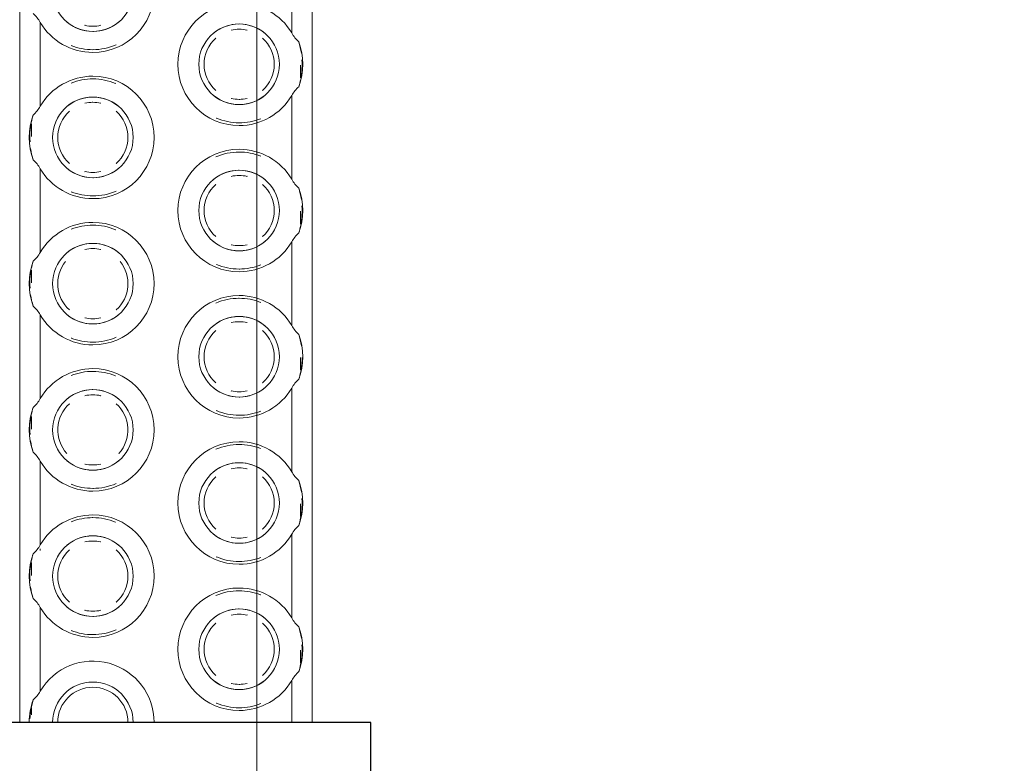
# Model space of a CAD drawing. Header units: millimetres. Extents: x -2033 to 156832, y -23587 to 25008.
# Tile 15 of 71: x 43656 to 43824, y 19928 to 20055. Entities that reach past the tile are written whole.
import ezdxf

# ---------------------------------------------------------------- set-up
doc = ezdxf.new("R2010")
doc.units = ezdxf.units.MM
doc.linetypes.add('IMPORT-B_CARA_09', pattern=[100, 0, -100])
for name, color, linetype, lineweight in [('CA_IMPORTY18', 8, 'Continuous', 9), ('CA_KOTY', 3, 'Continuous', 9), ('CA_KOTY-100', 3, 'Continuous', 9), ('CA_REZY', 1, 'Continuous', 25)]:
    doc.layers.add(name, color=color, linetype=linetype, lineweight=lineweight)
doc.styles.add('Arial_3', font='arial.ttf', dxfattribs={"width": 0.8, "height": 200})
doc.dimstyles.new('HP_Přímá_-_2_mm_Ariel_1-100_1', dxfattribs={"dimscale": 304.8, "dimtxt": 204.05188, "dimasz": 0.656168, "dimexe": 0.328084, "dimexo": 0.0625, "dimgap": 0.164042, "dimtad": 1, "dimdec": 0, "dimzin": 0, "dimdsep": 46, "dimtxsty": 'Arial_3', "dimblk1": 'OBLIQUE', "dimblk2": 'OBLIQUE', "dimsah": 1, "dimcen": 0.09, "dimazin": 0, "dimtfac": 1, "dimtdec": 4, "dimtix": 1, "dimtmove": 0, "dimatfit": 3, "dimfxl": 0.984252, "dimfxlon": 1, "dimtvp": 1, "dimtolj": 1, "dimtzin": 0, "dimarcsym": 2})

# ---------------------------------------------------------------- blocks, each defined once
blk = doc.blocks.new('ocelová kce final - 11542_003_OK-HALA_TaO-2_ET_AciS_2025-05-29_upr_dwg-2597525-PŮDORYS _6_160  _ vestvek V1')
at = {"layer": 'CA_IMPORTY18', "color": 57}
for p, q in [((5390, 20335), (5390, 19935)), ((5390, 20335), (5390, 19935)), ((5440, 19935), (5440, 20335)), ((5440, 19935), (5440, 20335)), ((5436.5, 20052.85), (5436.5, 20067.15)), ((5393.5, 20054.65), (5393.5, 20040.35)), ((5438, 20045.19), (5438, 20047.37)), ((5438, 20045.19), (5438, 20047.37)), ((5438, 20045.19), (5438, 20047.37)), ((5436.5, 20027.85), (5436.5, 20042.15)), ((5392, 20035.13), (5392, 20037.31)), ((5392, 20035.13), (5392, 20037.31)), ((5392, 20035.13), (5392, 20037.31)), ((5393.5, 20029.65), (5393.5, 20015.35)), ((5438, 20020.19), (5438, 20022.37)), ((5438, 20020.19), (5438, 20022.37)), ((5438, 20020.19), (5438, 20022.37)), ((5436.5, 20002.85), (5436.5, 20017.15)), ((5392, 20010.13), (5392, 20012.31)), ((5392, 20010.13), (5392, 20012.31)), ((5392, 20010.13), (5392, 20012.31)), ((5393.5, 20004.65), (5393.5, 19990.35)), ((5438, 19995.19), (5438, 19997.37)), ((5438, 19995.19), (5438, 19997.37)), ((5438, 19995.19), (5438, 19997.37)), ((5436.5, 19977.85), (5436.5, 19992.15)), ((5392, 19985.13), (5392, 19987.31)), ((5392, 19985.13), (5392, 19987.31)), ((5392, 19985.13), (5392, 19987.31)), ((5393.5, 19979.65), (5393.5, 19965.35)), ((5438, 19970.19), (5438, 19972.37)), ((5438, 19970.19), (5438, 19972.37)), ((5438, 19970.19), (5438, 19972.37)), ((5436.5, 19952.85), (5436.5, 19967.15)), ((5393.5, 19964.69), (5393.5, 19964.36)), ((5393.5, 19964.69), (5393.5, 19964.36)), ((5393.5, 19964.69), (5393.5, 19964.36)), ((5392, 19960.13), (5392, 19962.31)), ((5392, 19960.13), (5392, 19962.31)), ((5392, 19960.13), (5392, 19962.31)), ((5393.5, 19954.65), (5393.5, 19940.35)), ((5438, 19945.19), (5438, 19947.37)), ((5438, 19945.19), (5438, 19947.37)), ((5438, 19945.19), (5438, 19947.37)), ((5436.5, 19935), (5436.5, 19942.15)), ((5392, 19936.31), (5392, 19937.49)), ((5392, 19936.31), (5392, 19937.49)), ((5392, 19936.31), (5392, 19937.49))]:
    blk.add_line(p, q, dxfattribs=at)
at = {"layer": 'CA_IMPORTY18', "color": 57, "linetype": 'IMPORT-B_CARA_09'}
for p, q in [((5438, 20045.19), (5438, 20047.37)), ((5392, 20035.13), (5392, 20037.31)), ((5438, 20020.19), (5438, 20022.37)), ((5392, 20010.13), (5392, 20012.31)), ((5438, 19995.19), (5438, 19997.37)), ((5392, 19985.13), (5392, 19987.31)), ((5438, 19970.19), (5438, 19972.37)), ((5393.5, 19964.69), (5393.5, 19964.36)), ((5392, 19960.13), (5392, 19962.31)), ((5438, 19945.19), (5438, 19947.37)), ((5392, 19936.31), (5392, 19937.49))]:
    blk.add_line(p, q, dxfattribs=at)
at = {"layer": 'CA_IMPORTY18', "color": 57}
for centre, radius, start, end in [((5402.5, 20060), 10.47, 270, 90), ((5402.5, 20060), 6.89, 90, 270), ((5402.5, 20060), 6.89, 270, 90), ((5427.5, 20047.5), 10.47, 90, 270), ((5427.5, 20047.5), 10.47, 30.7481, 90), ((5402.5, 20060), 10.47, 210.7481, 270), ((5402.5, 20060), 6.89, 230, 270), ((5402.5, 20060), 6.89, 230, 270), ((5402.5, 20060), 6, 256.6376, 270), ((5402.5, 20060), 6, 256.6376, 270), ((5402.5, 20060), 6, 256.6376, 270), ((5402.5, 20060), 6.89, 270, 310), ((5402.5, 20060), 6.89, 270, 310), ((5402.5, 20060), 6, 270, 283.3716), ((5402.5, 20060), 6, 270, 283.3716), ((5402.5, 20060), 6, 270, 283.3716), ((5427.5, 20047.5), 6.89, 90, 270), ((5427.5, 20047.5), 6.89, 90, 130), ((5427.5, 20047.5), 6.89, 90, 130), ((5427.5, 20047.5), 6.89, 50, 90), ((5427.5, 20047.5), 6.89, 50, 90), ((5427.5, 20047.5), 6.89, 270, 90), ((5427.5, 20047.5), 6, 90, 103.3716), ((5427.5, 20047.5), 6, 90, 103.3716), ((5427.5, 20047.5), 6, 90, 103.3716), ((5427.5, 20047.5), 6, 76.6376, 90), ((5427.5, 20047.5), 6, 76.6376, 90), ((5427.5, 20047.5), 6, 76.6376, 90), ((5402.5, 20060), 10, 248.4213, 270), ((5402.5, 20060), 10, 248.4213, 270), ((5402.5, 20060), 10, 248.4213, 270), ((5402.5, 20060), 10, 270, 293.4578), ((5402.5, 20060), 10, 270, 293.4578), ((5402.5, 20060), 10, 270, 293.4578), ((5427.5, 20047.5), 6, 131.8791, 228.1161), ((5427.5, 20047.5), 6, 131.8791, 228.1161), ((5427.5, 20047.5), 6, 131.8791, 228.1161), ((5427.5, 20047.5), 6, 311.8791, 48.1161), ((5427.5, 20047.5), 6, 311.8791, 48.1161), ((5427.5, 20047.5), 6, 311.8791, 48.1161), ((5427.5, 20047.5), 10.89, 339.3915, 20.6085), ((5402.5, 20035), 10.47, 90, 149.2519), ((5402.5, 20035), 10, 90, 111.5761), ((5402.5, 20035), 10, 90, 111.5761), ((5402.5, 20035), 10, 90, 111.5761), ((5402.5, 20035), 10.47, 270, 90), ((5402.5, 20035), 10, 67.1435, 90), ((5402.5, 20035), 10, 67.1435, 90), ((5402.5, 20035), 10, 67.1435, 90), ((5427.5, 20047.5), 6.89, 230, 270), ((5427.5, 20047.5), 6.89, 230, 270), ((5427.5, 20047.5), 6.89, 270, 310), ((5427.5, 20047.5), 6.89, 270, 310), ((5402.5, 20035), 6.89, 90, 270), ((5402.5, 20035), 6.89, 90, 130), ((5402.5, 20035), 6.89, 90, 130), ((5402.5, 20035), 6, 90, 103.3716), ((5402.5, 20035), 6, 90, 103.3716), ((5402.5, 20035), 6, 90, 103.3716), ((5402.5, 20035), 6.89, 50, 90), ((5402.5, 20035), 6.89, 50, 90), ((5402.5, 20035), 6.89, 270, 90), ((5402.5, 20035), 6, 76.6376, 90), ((5402.5, 20035), 6, 76.6376, 90), ((5402.5, 20035), 6, 76.6376, 90), ((5427.5, 20047.5), 6, 256.6376, 270), ((5427.5, 20047.5), 6, 256.6376, 270), ((5427.5, 20047.5), 6, 256.6376, 270), ((5427.5, 20047.5), 10.47, 270, 329.2519), ((5427.5, 20047.5), 6, 270, 283.3716), ((5427.5, 20047.5), 6, 270, 283.3716), ((5427.5, 20047.5), 6, 270, 283.3716), ((5402.5, 20035), 10.89, 159.3915, 200.6085), ((5402.5, 20035), 6, 131.8791, 228.1161), ((5402.5, 20035), 6, 131.8791, 228.1161), ((5402.5, 20035), 6, 131.8791, 228.1161), ((5402.5, 20035), 6, 311.8791, 48.1161), ((5402.5, 20035), 6, 311.8791, 48.1161), ((5402.5, 20035), 6, 311.8791, 48.1161), ((5427.5, 20047.5), 10, 247.1089, 270), ((5427.5, 20047.5), 10, 247.1089, 270), ((5427.5, 20047.5), 10, 247.1089, 270), ((5427.5, 20047.5), 10, 270, 291.6029), ((5427.5, 20047.5), 10, 270, 291.6029), ((5427.5, 20047.5), 10, 270, 291.6029), ((5427.5, 20022.5), 10.47, 90, 270), ((5427.5, 20022.5), 10, 90, 113.4102), ((5427.5, 20022.5), 10, 90, 113.4102), ((5427.5, 20022.5), 10, 90, 113.4102), ((5427.5, 20022.5), 10.47, 30.7481, 90), ((5427.5, 20022.5), 10, 68.4481, 90), ((5427.5, 20022.5), 10, 68.4481, 90), ((5427.5, 20022.5), 10, 68.4481, 90), ((5402.5, 20035), 10.47, 210.7481, 270), ((5402.5, 20035), 6.89, 230, 270), ((5402.5, 20035), 6.89, 230, 270), ((5402.5, 20035), 6, 256.6376, 270), ((5402.5, 20035), 6, 256.6376, 270), ((5402.5, 20035), 6, 256.6376, 270), ((5402.5, 20035), 6.89, 270, 310), ((5402.5, 20035), 6.89, 270, 310), ((5402.5, 20035), 6, 270, 283.3716), ((5402.5, 20035), 6, 270, 283.3716), ((5402.5, 20035), 6, 270, 283.3716), ((5427.5, 20022.5), 6.89, 90, 270), ((5427.5, 20022.5), 6.89, 90, 130), ((5427.5, 20022.5), 6.89, 90, 130), ((5427.5, 20022.5), 6.89, 50, 90), ((5427.5, 20022.5), 6.89, 50, 90), ((5427.5, 20022.5), 6.89, 270, 90), ((5427.5, 20022.5), 6, 90, 103.3716), ((5427.5, 20022.5), 6, 90, 103.3716), ((5427.5, 20022.5), 6, 90, 103.3716), ((5427.5, 20022.5), 6, 76.6376, 90), ((5427.5, 20022.5), 6, 76.6376, 90), ((5427.5, 20022.5), 6, 76.6376, 90), ((5402.5, 20035), 10, 248.4213, 270), ((5402.5, 20035), 10, 248.4213, 270), ((5402.5, 20035), 10, 248.4213, 270), ((5402.5, 20035), 10, 270, 293.4578), ((5402.5, 20035), 10, 270, 293.4578), ((5402.5, 20035), 10, 270, 293.4578), ((5427.5, 20022.5), 6, 131.8791, 228.1161), ((5427.5, 20022.5), 6, 131.8791, 228.1161), ((5427.5, 20022.5), 6, 131.8791, 228.1161), ((5427.5, 20022.5), 6, 311.8791, 48.1161), ((5427.5, 20022.5), 6, 311.8791, 48.1161), ((5427.5, 20022.5), 6, 311.8791, 48.1161), ((5427.5, 20022.5), 10.89, 339.3915, 20.6085), ((5402.5, 20010), 10.47, 90, 149.2519), ((5402.5, 20010), 10.47, 270, 90), ((5402.5, 20010), 10, 90, 111.5761), ((5402.5, 20010), 10, 90, 111.5761), ((5402.5, 20010), 10, 90, 111.5761), ((5402.5, 20010), 10, 67.1435, 90), ((5402.5, 20010), 10, 67.1435, 90), ((5402.5, 20010), 10, 67.1435, 90), ((5427.5, 20022.5), 6.89, 230, 270), ((5427.5, 20022.5), 6.89, 230, 270), ((5427.5, 20022.5), 6.89, 270, 310), ((5427.5, 20022.5), 6.89, 270, 310), ((5427.5, 20022.5), 10.47, 270, 329.2519), ((5402.5, 20010), 6.89, 90, 270), ((5402.5, 20010), 6.89, 90, 130), ((5402.5, 20010), 6.89, 90, 130), ((5402.5, 20010), 6, 90, 103.3716), ((5402.5, 20010), 6, 90, 103.3716), ((5402.5, 20010), 6, 90, 103.3716), ((5402.5, 20010), 6.89, 50, 90), ((5402.5, 20010), 6.89, 50, 90), ((5402.5, 20010), 6.89, 270, 90), ((5402.5, 20010), 6, 76.6376, 90), ((5402.5, 20010), 6, 76.6376, 90), ((5402.5, 20010), 6, 76.6376, 90), ((5427.5, 20022.5), 6, 256.6376, 270), ((5427.5, 20022.5), 6, 256.6376, 270), ((5427.5, 20022.5), 6, 256.6376, 270), ((5427.5, 20022.5), 6, 270, 283.3716), ((5427.5, 20022.5), 6, 270, 283.3716), ((5427.5, 20022.5), 6, 270, 283.3716), ((5402.5, 20010), 10.89, 159.3915, 200.6085), ((5402.5, 20010), 6, 140.837, 228.1161), ((5402.5, 20010), 6, 140.837, 228.1161), ((5402.5, 20010), 6, 140.837, 228.1161), ((5402.5, 20010), 6, 311.8791, 39.1748), ((5402.5, 20010), 6, 311.8791, 39.1748), ((5402.5, 20010), 6, 311.8791, 39.1748), ((5427.5, 20022.5), 10, 247.1089, 270), ((5427.5, 20022.5), 10, 247.1089, 270), ((5427.5, 20022.5), 10, 247.1089, 270), ((5427.5, 20022.5), 10, 270, 291.6029), ((5427.5, 20022.5), 10, 270, 291.6029), ((5427.5, 20022.5), 10, 270, 291.6029), ((5427.5, 19997.5), 10.47, 90, 270), ((5427.5, 19997.5), 10, 90, 113.4102), ((5427.5, 19997.5), 10, 90, 113.4102), ((5427.5, 19997.5), 10, 90, 113.4102), ((5427.5, 19997.5), 10.47, 30.7481, 90), ((5427.5, 19997.5), 10, 68.4481, 90), ((5427.5, 19997.5), 10, 68.4481, 90), ((5427.5, 19997.5), 10, 68.4481, 90), ((5402.5, 20010), 10.47, 210.7481, 270), ((5402.5, 20010), 6.89, 230, 270), ((5402.5, 20010), 6.89, 230, 270), ((5402.5, 20010), 6, 256.6376, 270), ((5402.5, 20010), 6, 256.6376, 270), ((5402.5, 20010), 6, 256.6376, 270), ((5402.5, 20010), 6.89, 270, 310), ((5402.5, 20010), 6.89, 270, 310), ((5402.5, 20010), 6, 270, 283.3716), ((5402.5, 20010), 6, 270, 283.3716), ((5402.5, 20010), 6, 270, 283.3716), ((5427.5, 19997.5), 6.89, 90, 270), ((5427.5, 19997.5), 6.89, 90, 130), ((5427.5, 19997.5), 6.89, 90, 130), ((5427.5, 19997.5), 6, 90, 103.3716), ((5427.5, 19997.5), 6, 90, 103.3716), ((5427.5, 19997.5), 6, 90, 103.3716), ((5427.5, 19997.5), 6.89, 50, 90), ((5427.5, 19997.5), 6.89, 50, 90), ((5427.5, 19997.5), 6.89, 270, 90), ((5427.5, 19997.5), 6, 76.6376, 90), ((5427.5, 19997.5), 6, 76.6376, 90), ((5427.5, 19997.5), 6, 76.6376, 90), ((5427.5, 19997.5), 6, 131.8791, 228.1161), ((5427.5, 19997.5), 6, 131.8791, 228.1161), ((5427.5, 19997.5), 6, 131.8791, 228.1161), ((5427.5, 19997.5), 6, 311.8791, 48.1161), ((5427.5, 19997.5), 6, 311.8791, 48.1161), ((5427.5, 19997.5), 6, 311.8791, 48.1161), ((5402.5, 20010), 10, 248.4213, 270), ((5402.5, 20010), 10, 248.4213, 270), ((5402.5, 20010), 10, 248.4213, 270), ((5402.5, 20010), 10, 270, 293.4578), ((5402.5, 20010), 10, 270, 293.4578), ((5402.5, 20010), 10, 270, 293.4578), ((5427.5, 19997.5), 10.89, 339.3915, 20.6085), ((5402.5, 19985), 10.47, 90, 149.2519), ((5402.5, 19985), 10.47, 270, 90), ((5402.5, 19985), 10, 90, 111.5761), ((5402.5, 19985), 10, 90, 111.5761), ((5402.5, 19985), 10, 90, 111.5761), ((5402.5, 19985), 10, 67.1435, 90), ((5402.5, 19985), 10, 67.1435, 90), ((5402.5, 19985), 10, 67.1435, 90), ((5402.5, 19985), 6.89, 90, 270), ((5402.5, 19985), 6.89, 90, 130), ((5402.5, 19985), 6.89, 90, 130), ((5402.5, 19985), 6.89, 50, 90), ((5402.5, 19985), 6.89, 50, 90), ((5402.5, 19985), 6.89, 270, 90), ((5427.5, 19997.5), 6.89, 230, 270), ((5427.5, 19997.5), 6.89, 230, 270), ((5427.5, 19997.5), 6.89, 270, 310), ((5427.5, 19997.5), 6.89, 270, 310), ((5427.5, 19997.5), 10.47, 270, 329.2519), ((5402.5, 19985), 6, 90, 103.3716), ((5402.5, 19985), 6, 90, 103.3716), ((5402.5, 19985), 6, 90, 103.3716), ((5402.5, 19985), 6, 76.6376, 90), ((5402.5, 19985), 6, 76.6376, 90), ((5402.5, 19985), 6, 76.6376, 90), ((5427.5, 19997.5), 6, 256.6376, 270), ((5427.5, 19997.5), 6, 256.6376, 270), ((5427.5, 19997.5), 6, 256.6376, 270), ((5427.5, 19997.5), 6, 270, 283.3716), ((5427.5, 19997.5), 6, 270, 283.3716), ((5427.5, 19997.5), 6, 270, 283.3716), ((5402.5, 19985), 10.89, 159.3915, 200.6085), ((5402.5, 19985), 6, 131.8791, 222.0932), ((5402.5, 19985), 6, 131.8791, 222.0932), ((5402.5, 19985), 6, 131.8791, 222.0932), ((5402.5, 19985), 6, 317.9182, 48.1161), ((5402.5, 19985), 6, 317.9182, 48.1161), ((5402.5, 19985), 6, 317.9182, 48.1161), ((5427.5, 19997.5), 10, 247.1089, 270), ((5427.5, 19997.5), 10, 247.1089, 270), ((5427.5, 19997.5), 10, 247.1089, 270), ((5427.5, 19997.5), 10, 270, 291.6029), ((5427.5, 19997.5), 10, 270, 291.6029), ((5427.5, 19997.5), 10, 270, 291.6029), ((5427.5, 19972.5), 10.47, 90, 270), ((5427.5, 19972.5), 10, 90, 113.4102), ((5427.5, 19972.5), 10, 90, 113.4102), ((5427.5, 19972.5), 10, 90, 113.4102), ((5427.5, 19972.5), 10.47, 30.7481, 90), ((5427.5, 19972.5), 10, 68.4481, 90), ((5427.5, 19972.5), 10, 68.4481, 90), ((5427.5, 19972.5), 10, 68.4481, 90), ((5402.5, 19985), 10.47, 210.7481, 270), ((5402.5, 19985), 6.89, 230, 270), ((5402.5, 19985), 6.89, 230, 270), ((5402.5, 19985), 6, 256.6376, 270), ((5402.5, 19985), 6, 256.6376, 270), ((5402.5, 19985), 6, 256.6376, 270), ((5402.5, 19985), 6.89, 270, 310), ((5402.5, 19985), 6.89, 270, 310), ((5402.5, 19985), 6, 270, 283.3716), ((5402.5, 19985), 6, 270, 283.3716), ((5402.5, 19985), 6, 270, 283.3716), ((5427.5, 19972.5), 6.89, 90, 270), ((5427.5, 19972.5), 6.89, 90, 130), ((5427.5, 19972.5), 6.89, 90, 130), ((5427.5, 19972.5), 6, 90, 103.3716), ((5427.5, 19972.5), 6, 90, 103.3716), ((5427.5, 19972.5), 6, 90, 103.3716), ((5427.5, 19972.5), 6.89, 50, 90), ((5427.5, 19972.5), 6.89, 50, 90), ((5427.5, 19972.5), 6.89, 270, 90), ((5427.5, 19972.5), 6, 76.6376, 90), ((5427.5, 19972.5), 6, 76.6376, 90), ((5427.5, 19972.5), 6, 76.6376, 90), ((5427.5, 19972.5), 6, 131.8791, 228.1161), ((5427.5, 19972.5), 6, 131.8791, 228.1161), ((5427.5, 19972.5), 6, 131.8791, 228.1161), ((5427.5, 19972.5), 6, 311.8791, 48.1161), ((5427.5, 19972.5), 6, 311.8791, 48.1161), ((5427.5, 19972.5), 6, 311.8791, 48.1161), ((5402.5, 19985), 10, 248.4213, 270), ((5402.5, 19985), 10, 248.4213, 270), ((5402.5, 19985), 10, 248.4213, 270), ((5402.5, 19985), 10, 270, 293.4578), ((5402.5, 19985), 10, 270, 293.4578), ((5402.5, 19985), 10, 270, 293.4578), ((5427.5, 19972.5), 10.89, 339.3915, 20.6085), ((5402.5, 19960), 10.47, 90, 149.2519), ((5402.5, 19960), 10, 90, 111.5761), ((5402.5, 19960), 10, 90, 111.5761), ((5402.5, 19960), 10, 90, 111.5761), ((5402.5, 19960), 10.47, 270, 90), ((5402.5, 19960), 10, 67.1435, 90), ((5402.5, 19960), 10, 67.1435, 90), ((5402.5, 19960), 10, 67.1435, 90), ((5402.5, 19960), 6.89, 90, 270), ((5402.5, 19960), 6.89, 90, 130), ((5402.5, 19960), 6.89, 90, 130), ((5402.5, 19960), 6.89, 50, 90), ((5402.5, 19960), 6.89, 50, 90), ((5402.5, 19960), 6.89, 270, 90), ((5427.5, 19972.5), 6.89, 230, 270), ((5427.5, 19972.5), 6.89, 230, 270), ((5427.5, 19972.5), 6, 256.6376, 270), ((5427.5, 19972.5), 6, 256.6376, 270), ((5427.5, 19972.5), 6, 256.6376, 270), ((5427.5, 19972.5), 6.89, 270, 310), ((5427.5, 19972.5), 6.89, 270, 310), ((5427.5, 19972.5), 10.47, 270, 329.2519), ((5427.5, 19972.5), 6, 270, 283.3716), ((5427.5, 19972.5), 6, 270, 283.3716), ((5427.5, 19972.5), 6, 270, 283.3716), ((5402.5, 19960), 6, 90, 103.3716), ((5402.5, 19960), 6, 90, 103.3716), ((5402.5, 19960), 6, 90, 103.3716), ((5402.5, 19960), 6, 76.6376, 90), ((5402.5, 19960), 6, 76.6376, 90), ((5402.5, 19960), 6, 76.6376, 90), ((5402.5, 19960), 10.89, 159.3915, 200.6085), ((5402.5, 19960), 6, 131.8791, 228.1161), ((5402.5, 19960), 6, 131.8791, 228.1161), ((5402.5, 19960), 6, 131.8791, 228.1161), ((5402.5, 19960), 6, 311.8791, 48.1161), ((5402.5, 19960), 6, 311.8791, 48.1161), ((5402.5, 19960), 6, 311.8791, 48.1161), ((5427.5, 19972.5), 10, 247.1089, 270), ((5427.5, 19972.5), 10, 247.1089, 270), ((5427.5, 19972.5), 10, 247.1089, 270), ((5427.5, 19972.5), 10, 270, 291.6029), ((5427.5, 19972.5), 10, 270, 291.6029), ((5427.5, 19972.5), 10, 270, 291.6029), ((5427.5, 19947.5), 10.47, 90, 270), ((5427.5, 19947.5), 10, 90, 113.4102), ((5427.5, 19947.5), 10, 90, 113.4102), ((5427.5, 19947.5), 10, 90, 113.4102), ((5427.5, 19947.5), 10.47, 30.7481, 90), ((5427.5, 19947.5), 10, 68.4481, 90), ((5427.5, 19947.5), 10, 68.4481, 90), ((5427.5, 19947.5), 10, 68.4481, 90), ((5402.5, 19960), 6.89, 230, 270), ((5402.5, 19960), 6.89, 230, 270), ((5402.5, 19960), 6.89, 270, 310), ((5402.5, 19960), 6.89, 270, 310), ((5402.5, 19960), 10.47, 210.7481, 270), ((5402.5, 19960), 6, 256.6376, 270), ((5402.5, 19960), 6, 256.6376, 270), ((5402.5, 19960), 6, 256.6376, 270), ((5402.5, 19960), 6, 270, 283.3716), ((5402.5, 19960), 6, 270, 283.3716), ((5402.5, 19960), 6, 270, 283.3716), ((5427.5, 19947.5), 6.89, 90, 270), ((5427.5, 19947.5), 6.89, 90, 130), ((5427.5, 19947.5), 6.89, 90, 130), ((5427.5, 19947.5), 6, 90, 103.3716), ((5427.5, 19947.5), 6, 90, 103.3716), ((5427.5, 19947.5), 6, 90, 103.3716), ((5427.5, 19947.5), 6.89, 50, 90), ((5427.5, 19947.5), 6.89, 50, 90), ((5427.5, 19947.5), 6.89, 270, 90), ((5427.5, 19947.5), 6, 76.6376, 90), ((5427.5, 19947.5), 6, 76.6376, 90), ((5427.5, 19947.5), 6, 76.6376, 90), ((5427.5, 19947.5), 6, 131.8791, 228.1161), ((5427.5, 19947.5), 6, 131.8791, 228.1161), ((5427.5, 19947.5), 6, 131.8791, 228.1161), ((5427.5, 19947.5), 6, 311.8791, 48.1161), ((5427.5, 19947.5), 6, 311.8791, 48.1161), ((5427.5, 19947.5), 6, 311.8791, 48.1161), ((5427.5, 19947.5), 10.89, 339.3915, 20.6085), ((5402.5, 19960), 10, 248.4213, 270), ((5402.5, 19960), 10, 248.4213, 270), ((5402.5, 19960), 10, 248.4213, 270), ((5402.5, 19960), 10, 270, 293.4578), ((5402.5, 19960), 10, 270, 293.4578), ((5402.5, 19960), 10, 270, 293.4578), ((5402.5, 19935), 10.47, 0, 149.2519), ((5402.5, 19935), 6.89, 0, 180), ((5427.5, 19947.5), 6.89, 230, 270), ((5427.5, 19947.5), 6.89, 230, 270), ((5427.5, 19947.5), 6, 256.6376, 270), ((5427.5, 19947.5), 6, 256.6376, 270), ((5427.5, 19947.5), 6, 256.6376, 270), ((5427.5, 19947.5), 6.89, 270, 310), ((5427.5, 19947.5), 6.89, 270, 310), ((5427.5, 19947.5), 10.47, 270, 329.2519), ((5427.5, 19947.5), 6, 270, 283.3716), ((5427.5, 19947.5), 6, 270, 283.3716), ((5427.5, 19947.5), 6, 270, 283.3716), ((5402.5, 19935), 6, 0, 180), ((5402.5, 19935), 6, 0, 180), ((5402.5, 19935), 6, 0, 180), ((5402.5, 19935), 10.89, 159.3915, 180), ((5427.5, 19947.5), 10, 247.1089, 270), ((5427.5, 19947.5), 10, 247.1089, 270), ((5427.5, 19947.5), 10, 247.1089, 270), ((5427.5, 19947.5), 10, 270, 291.6029), ((5427.5, 19947.5), 10, 270, 291.6029), ((5427.5, 19947.5), 10, 270, 291.6029)]:
    blk.add_arc(centre, radius, start, end, dxfattribs=at)
at = {"layer": 'CA_IMPORTY18', "color": 57, "linetype": 'IMPORT-B_CARA_09'}
for centre, radius, start, end in [((5402.5, 20060), 6.89, 230, 270), ((5402.5, 20060), 6, 256.6376, 270), ((5402.5, 20060), 6.89, 270, 310), ((5402.5, 20060), 6, 270, 283.3716), ((5427.5, 20047.5), 6.89, 90, 130), ((5427.5, 20047.5), 6.89, 50, 90), ((5427.5, 20047.5), 6, 90, 103.3716), ((5427.5, 20047.5), 6, 76.6376, 90), ((5402.5, 20060), 10, 248.4213, 270), ((5402.5, 20060), 10, 270, 293.4578), ((5427.5, 20047.5), 6, 131.8791, 228.1161), ((5427.5, 20047.5), 6, 311.8791, 48.1161), ((5402.5, 20035), 10, 90, 111.5761), ((5402.5, 20035), 10, 67.1435, 90), ((5427.5, 20047.5), 6.89, 230, 270), ((5427.5, 20047.5), 6.89, 270, 310), ((5402.5, 20035), 6.89, 90, 130), ((5402.5, 20035), 6, 90, 103.3716), ((5402.5, 20035), 6.89, 50, 90), ((5402.5, 20035), 6, 76.6376, 90), ((5427.5, 20047.5), 6, 256.6376, 270), ((5427.5, 20047.5), 6, 270, 283.3716), ((5402.5, 20035), 6, 131.8791, 228.1161), ((5402.5, 20035), 6, 311.8791, 48.1161), ((5427.5, 20047.5), 10, 247.1089, 270), ((5427.5, 20047.5), 10, 270, 291.6029), ((5427.5, 20022.5), 10, 90, 113.4102), ((5427.5, 20022.5), 10, 68.4481, 90), ((5402.5, 20035), 6.89, 230, 270), ((5402.5, 20035), 6, 256.6376, 270), ((5402.5, 20035), 6.89, 270, 310), ((5402.5, 20035), 6, 270, 283.3716), ((5427.5, 20022.5), 6.89, 90, 130), ((5427.5, 20022.5), 6.89, 50, 90), ((5427.5, 20022.5), 6, 90, 103.3716), ((5427.5, 20022.5), 6, 76.6376, 90), ((5402.5, 20035), 10, 248.4213, 270), ((5402.5, 20035), 10, 270, 293.4578), ((5427.5, 20022.5), 6, 131.8791, 228.1161), ((5427.5, 20022.5), 6, 311.8791, 48.1161), ((5402.5, 20010), 10, 90, 111.5761), ((5402.5, 20010), 10, 67.1435, 90), ((5427.5, 20022.5), 6.89, 230, 270), ((5427.5, 20022.5), 6.89, 270, 310), ((5402.5, 20010), 6.89, 90, 130), ((5402.5, 20010), 6, 90, 103.3716), ((5402.5, 20010), 6.89, 50, 90), ((5402.5, 20010), 6, 76.6376, 90), ((5427.5, 20022.5), 6, 256.6376, 270), ((5427.5, 20022.5), 6, 270, 283.3716), ((5402.5, 20010), 6, 140.837, 228.1161), ((5402.5, 20010), 6, 311.8791, 39.1748), ((5427.5, 20022.5), 10, 247.1089, 270), ((5427.5, 20022.5), 10, 270, 291.6029), ((5427.5, 19997.5), 10, 90, 113.4102), ((5427.5, 19997.5), 10, 68.4481, 90), ((5402.5, 20010), 6.89, 230, 270), ((5402.5, 20010), 6, 256.6376, 270), ((5402.5, 20010), 6.89, 270, 310), ((5402.5, 20010), 6, 270, 283.3716), ((5427.5, 19997.5), 6.89, 90, 130), ((5427.5, 19997.5), 6, 90, 103.3716), ((5427.5, 19997.5), 6.89, 50, 90), ((5427.5, 19997.5), 6, 76.6376, 90), ((5427.5, 19997.5), 6, 131.8791, 228.1161), ((5427.5, 19997.5), 6, 311.8791, 48.1161), ((5402.5, 20010), 10, 248.4213, 270), ((5402.5, 20010), 10, 270, 293.4578), ((5402.5, 19985), 10, 90, 111.5761), ((5402.5, 19985), 10, 67.1435, 90), ((5402.5, 19985), 6.89, 90, 130), ((5402.5, 19985), 6.89, 50, 90), ((5427.5, 19997.5), 6.89, 230, 270), ((5427.5, 19997.5), 6.89, 270, 310), ((5402.5, 19985), 6, 90, 103.3716), ((5402.5, 19985), 6, 76.6376, 90), ((5427.5, 19997.5), 6, 256.6376, 270), ((5427.5, 19997.5), 6, 270, 283.3716), ((5402.5, 19985), 6, 131.8791, 222.0932), ((5402.5, 19985), 6, 317.9182, 48.1161), ((5427.5, 19997.5), 10, 247.1089, 270), ((5427.5, 19997.5), 10, 270, 291.6029), ((5427.5, 19972.5), 10, 90, 113.4102), ((5427.5, 19972.5), 10, 68.4481, 90), ((5402.5, 19985), 6.89, 230, 270), ((5402.5, 19985), 6, 256.6376, 270), ((5402.5, 19985), 6.89, 270, 310), ((5402.5, 19985), 6, 270, 283.3716), ((5427.5, 19972.5), 6.89, 90, 130), ((5427.5, 19972.5), 6, 90, 103.3716), ((5427.5, 19972.5), 6.89, 50, 90), ((5427.5, 19972.5), 6, 76.6376, 90), ((5427.5, 19972.5), 6, 131.8791, 228.1161), ((5427.5, 19972.5), 6, 311.8791, 48.1161), ((5402.5, 19985), 10, 248.4213, 270), ((5402.5, 19985), 10, 270, 293.4578), ((5402.5, 19960), 10, 90, 111.5761), ((5402.5, 19960), 10, 67.1435, 90), ((5402.5, 19960), 6.89, 90, 130), ((5402.5, 19960), 6.89, 50, 90), ((5427.5, 19972.5), 6.89, 230, 270), ((5427.5, 19972.5), 6, 256.6376, 270), ((5427.5, 19972.5), 6.89, 270, 310), ((5427.5, 19972.5), 6, 270, 283.3716), ((5402.5, 19960), 6, 90, 103.3716), ((5402.5, 19960), 6, 76.6376, 90), ((5402.5, 19960), 6, 131.8791, 228.1161), ((5402.5, 19960), 6, 311.8791, 48.1161), ((5427.5, 19972.5), 10, 247.1089, 270), ((5427.5, 19972.5), 10, 270, 291.6029), ((5427.5, 19947.5), 10, 90, 113.4102), ((5427.5, 19947.5), 10, 68.4481, 90), ((5402.5, 19960), 6.89, 230, 270), ((5402.5, 19960), 6.89, 270, 310), ((5402.5, 19960), 6, 256.6376, 270), ((5402.5, 19960), 6, 270, 283.3716), ((5427.5, 19947.5), 6.89, 90, 130), ((5427.5, 19947.5), 6, 90, 103.3716), ((5427.5, 19947.5), 6.89, 50, 90), ((5427.5, 19947.5), 6, 76.6376, 90), ((5427.5, 19947.5), 6, 131.8791, 228.1161), ((5427.5, 19947.5), 6, 311.8791, 48.1161), ((5402.5, 19960), 10, 248.4213, 270), ((5402.5, 19960), 10, 270, 293.4578), ((5427.5, 19947.5), 6.89, 230, 270), ((5427.5, 19947.5), 6, 256.6376, 270), ((5427.5, 19947.5), 6.89, 270, 310), ((5427.5, 19947.5), 6, 270, 283.3716), ((5402.5, 19935), 6, 0, 180), ((5427.5, 19947.5), 10, 247.1089, 270), ((5427.5, 19947.5), 10, 270, 291.6029)]:
    blk.add_arc(centre, radius, start, end, dxfattribs=at)
at = {"layer": 'CA_IMPORTY18', "color": 57}
for points in [[(5392.3, 20056.17), (5392.55, 20055.95), (5392.99, 20055.49), (5393.34, 20054.95), (5393.5, 20054.65)], [(5436.5, 20052.85), (5436.65, 20052.56), (5437.01, 20052.01), (5437.46, 20051.55), (5437.7, 20051.33)], [(5437.7, 20051.33), (5437.9, 20050.69), (5438.04, 20050.05), (5438.13, 20049.39)], [(5438.24, 20048.28), (5438.28, 20047.59), (5438.27, 20046.89), (5438.2, 20046.2)], [(5438.24, 20048.28), (5438.28, 20047.59), (5438.27, 20046.89), (5438.2, 20046.2)], [(5437.7, 20043.67), (5437.46, 20043.46), (5437.01, 20042.99), (5436.65, 20042.44), (5436.5, 20042.15)], [(5393.5, 20040.35), (5393.34, 20040.05), (5392.99, 20039.51), (5392.55, 20039.05), (5392.3, 20038.83)], [(5391.76, 20034.22), (5391.72, 20034.91), (5391.73, 20035.61), (5391.8, 20036.3)], [(5391.76, 20034.22), (5391.72, 20034.91), (5391.73, 20035.61), (5391.8, 20036.3)], [(5392.3, 20031.17), (5392.1, 20031.81), (5391.96, 20032.45), (5391.87, 20033.11)], [(5392.3, 20031.17), (5392.55, 20030.95), (5392.99, 20030.49), (5393.34, 20029.95), (5393.5, 20029.65)], [(5436.5, 20027.85), (5436.65, 20027.56), (5437.01, 20027.01), (5437.46, 20026.55), (5437.7, 20026.33)], [(5437.7, 20026.33), (5437.9, 20025.69), (5438.04, 20025.05), (5438.13, 20024.39)], [(5438.24, 20023.28), (5438.28, 20022.59), (5438.27, 20021.89), (5438.2, 20021.2)], [(5438.24, 20023.28), (5438.28, 20022.59), (5438.27, 20021.89), (5438.2, 20021.2)], [(5437.7, 20018.67), (5437.46, 20018.46), (5437.01, 20017.99), (5436.65, 20017.44), (5436.5, 20017.15)], [(5393.5, 20015.35), (5393.34, 20015.05), (5392.99, 20014.51), (5392.55, 20014.05), (5392.3, 20013.83)], [(5391.76, 20009.22), (5391.72, 20009.91), (5391.73, 20010.61), (5391.8, 20011.3)], [(5391.76, 20009.22), (5391.72, 20009.91), (5391.73, 20010.61), (5391.8, 20011.3)], [(5392.3, 20006.17), (5392.1, 20006.81), (5391.96, 20007.45), (5391.87, 20008.11)], [(5392.3, 20006.17), (5392.55, 20005.95), (5392.99, 20005.49), (5393.34, 20004.95), (5393.5, 20004.65)], [(5436.5, 20002.85), (5436.65, 20002.56), (5437.01, 20002.01), (5437.46, 20001.55), (5437.7, 20001.33)], [(5437.7, 20001.33), (5437.9, 20000.69), (5438.04, 20000.05), (5438.13, 19999.39)], [(5438.26, 19997.38), (5438.26, 19996.99), (5438.24, 19996.59), (5438.2, 19996.2)], [(5438.26, 19997.38), (5438.26, 19996.99), (5438.24, 19996.59), (5438.2, 19996.2)], [(5437.7, 19993.67), (5437.46, 19993.46), (5437.01, 19992.99), (5436.65, 19992.44), (5436.5, 19992.15)], [(5393.5, 19990.35), (5393.34, 19990.05), (5392.99, 19989.51), (5392.55, 19989.05), (5392.3, 19988.83)], [(5391.76, 19984.22), (5391.72, 19984.91), (5391.73, 19985.61), (5391.8, 19986.3)], [(5391.76, 19984.22), (5391.72, 19984.91), (5391.73, 19985.61), (5391.8, 19986.3)], [(5392.3, 19981.17), (5392.1, 19981.81), (5391.96, 19982.45), (5391.87, 19983.11)], [(5392.3, 19981.17), (5392.55, 19980.95), (5392.99, 19980.49), (5393.34, 19979.95), (5393.5, 19979.65)], [(5437.7, 19976.33), (5437.45, 19976.55), (5437.01, 19977.01), (5436.66, 19977.55), (5436.5, 19977.85)], [(5438.13, 19974.39), (5438.03, 19975.05), (5437.89, 19975.7), (5437.7, 19976.33)], [(5438.2, 19971.2), (5438.27, 19971.89), (5438.28, 19972.59), (5438.24, 19973.28)], [(5438.2, 19971.2), (5438.27, 19971.89), (5438.28, 19972.59), (5438.24, 19973.28)], [(5436.5, 19967.15), (5436.66, 19967.45), (5437.01, 19967.99), (5437.45, 19968.45), (5437.7, 19968.67)], [(5393.5, 19965.35), (5393.34, 19965.05), (5392.99, 19964.51), (5392.55, 19964.05), (5392.3, 19963.83)], [(5391.76, 19959.22), (5391.72, 19959.91), (5391.73, 19960.61), (5391.8, 19961.3)], [(5391.76, 19959.22), (5391.72, 19959.91), (5391.73, 19960.61), (5391.8, 19961.3)], [(5392.3, 19956.17), (5392.1, 19956.81), (5391.96, 19957.45), (5391.87, 19958.11)], [(5392.3, 19956.17), (5392.55, 19955.95), (5392.99, 19955.49), (5393.34, 19954.95), (5393.5, 19954.65)], [(5437.7, 19951.33), (5437.45, 19951.55), (5437.01, 19952.01), (5436.66, 19952.55), (5436.5, 19952.85)], [(5438.13, 19949.39), (5438.03, 19950.05), (5437.89, 19950.7), (5437.7, 19951.33)], [(5438.2, 19946.2), (5438.27, 19946.89), (5438.28, 19947.59), (5438.24, 19948.28)], [(5438.2, 19946.2), (5438.27, 19946.89), (5438.28, 19947.59), (5438.24, 19948.28)], [(5436.5, 19942.15), (5436.66, 19942.45), (5437.01, 19942.99), (5437.45, 19943.45), (5437.7, 19943.67)], [(5436.5, 19942.15), (5436.66, 19942.45), (5437.01, 19942.99), (5437.45, 19943.45), (5437.7, 19943.67)], [(5436.5, 19942.15), (5436.66, 19942.45), (5437.01, 19942.99), (5437.45, 19943.45), (5437.7, 19943.67)], [(5393.5, 19940.35), (5393.34, 19940.05), (5392.99, 19939.51), (5392.55, 19939.05), (5392.3, 19938.83)], [(5391.88, 19936.94), (5391.81, 19936.49), (5391.77, 19936.03), (5391.75, 19935.58)], [(5391.88, 19936.94), (5391.81, 19936.49), (5391.77, 19936.03), (5391.75, 19935.58)]]:
    blk.add_open_spline(points, degree=3, dxfattribs=at)
for points, knots in [([(5438.24, 20048.28), (5438.28, 20047.59), (5438.25, 20046.02), (5437.96, 20044.5), (5437.7, 20043.67)], [0.4005483, 0.4005483, 0.4005483, 0.4005483, 0.6666667, 1, 1, 1, 1]), ([(5391.76, 20034.22), (5391.72, 20034.91), (5391.75, 20036.48), (5392.04, 20038), (5392.3, 20038.83)], [0.400548, 0.400548, 0.400548, 0.400548, 0.6666667, 1, 1, 1, 1]), ([(5438.24, 20023.28), (5438.28, 20022.59), (5438.25, 20021.02), (5437.96, 20019.5), (5437.7, 20018.67)], [0.4005483, 0.4005483, 0.4005483, 0.4005483, 0.6666667, 1, 1, 1, 1]), ([(5391.76, 20009.22), (5391.72, 20009.91), (5391.75, 20011.48), (5392.04, 20013), (5392.3, 20013.83)], [0.400548, 0.400548, 0.400548, 0.400548, 0.6666667, 1, 1, 1, 1]), ([(5438.26, 19997.38), (5438.26, 19996.99), (5438.19, 19995.73), (5437.96, 19994.5), (5437.7, 19993.67)], [0.5152062, 0.5152062, 0.5152062, 0.5152062, 0.6666667, 1, 1, 1, 1]), ([(5391.76, 19984.22), (5391.72, 19984.91), (5391.75, 19986.48), (5392.04, 19988), (5392.3, 19988.83)], [0.400548, 0.400548, 0.400548, 0.400548, 0.6666667, 1, 1, 1, 1]), ([(5437.7, 19968.67), (5437.95, 19969.49), (5438.25, 19971.02), (5438.28, 19972.59), (5438.24, 19973.28)], [0, 0, 0, 0, 0.3333333, 0.5994585, 0.5994585, 0.5994585, 0.5994585]), ([(5391.76, 19959.22), (5391.72, 19959.91), (5391.75, 19961.48), (5392.04, 19963), (5392.3, 19963.83)], [0.400548, 0.400548, 0.400548, 0.400548, 0.6666667, 1, 1, 1, 1]), ([(5437.7, 19943.67), (5437.95, 19944.49), (5438.25, 19946.02), (5438.28, 19947.59), (5438.24, 19948.28)], [0, 0, 0, 0, 0.3333333, 0.5994585, 0.5994585, 0.5994585, 0.5994585]), ([(5392.3, 19938.83), (5392.11, 19938.21), (5391.87, 19937.13), (5391.77, 19936.03), (5391.75, 19935.58)], [0, 0, 0, 0, 0.5, 0.851535, 0.851535, 0.851535, 0.851535])]:
    blk.add_open_spline(points, degree=3, knots=knots, dxfattribs=at)
at = {"layer": 'CA_IMPORTY18', "color": 57, "linetype": 'IMPORT-B_CARA_09'}
for points in [[(5438.24, 20048.28), (5438.28, 20047.59), (5438.27, 20046.89), (5438.2, 20046.2)], [(5391.76, 20034.22), (5391.72, 20034.91), (5391.73, 20035.61), (5391.8, 20036.3)], [(5438.24, 20023.28), (5438.28, 20022.59), (5438.27, 20021.89), (5438.2, 20021.2)], [(5391.76, 20009.22), (5391.72, 20009.91), (5391.73, 20010.61), (5391.8, 20011.3)], [(5438.26, 19997.38), (5438.26, 19996.99), (5438.24, 19996.59), (5438.2, 19996.2)], [(5391.76, 19984.22), (5391.72, 19984.91), (5391.73, 19985.61), (5391.8, 19986.3)], [(5438.2, 19971.2), (5438.27, 19971.89), (5438.28, 19972.59), (5438.24, 19973.28)], [(5391.76, 19959.22), (5391.72, 19959.91), (5391.73, 19960.61), (5391.8, 19961.3)], [(5438.2, 19946.2), (5438.27, 19946.89), (5438.28, 19947.59), (5438.24, 19948.28)], [(5436.5, 19942.15), (5436.66, 19942.45), (5437.01, 19942.99), (5437.45, 19943.45), (5437.7, 19943.67)], [(5391.88, 19936.94), (5391.81, 19936.49), (5391.77, 19936.03), (5391.75, 19935.58)]]:
    blk.add_open_spline(points, degree=3, dxfattribs=at)
at = {"layer": 'CA_REZY'}
for p, q in [((5450, 19935), (5380, 19935)), ((5450, 19865), (5450, 19935))]:
    blk.add_line(p, q, dxfattribs=at)
blk = doc.blocks.new('ocelová kce final - ocelová kce final-2597615-PŮDORYS _6_160  _ vestvek V1')
blk.add_blockref('ocelová kce final - 11542_003_OK-HALA_TaO-2_ET_AciS_2025-05-29_upr_dwg-2597525-PŮDORYS _6_160  _ vestvek V1', (0, 0))
blk = doc.blocks.new('Výškové kóty - Obdélník kolem výškové kóty-410351-PŮDORYS _6_160  _ vestvek V1')
at = {"layer": 'CA_KOTY'}
blk.add_line((6.6038, 4.0625), (6.6038, 0), dxfattribs=at)
blk = doc.blocks.new('DIMBLOCK64-PŮDORYS _6_160  _ vestvek V1')
at = {"layer": 'CA_KOTY-100'}
for p, q in [((42495.57, 19874.39), (42495.57, 20174.39)), ((42495.57, 19874.39), (42595.57, 19974.39)), ((48055.57, 19874.39), (48155.57, 19974.39)), ((48055.57, 19874.39), (48055.57, 19974.39)), ((42495.57, 19874.39), (42395.57, 19774.39)), ((42495.57, 19874.39), (48055.57, 19874.39)), ((42495.57, 19874.39), (42495.57, 19774.39)), ((48055.57, 19874.39), (47955.57, 19774.39)), ((48055.57, 19874.39), (48055.57, 19574.39))]:
    blk.add_line(p, q, dxfattribs=at)
at = {"layer": 'CA_KOTY-100', "color": 0, "insert": (45030.71, 20184.04), "char_height": 200, "width": 587.6694, "attachment_point": 1, "line_spacing_factor": 0.941778, "style": 'Arial_3'}
blk.add_mtext('5560', dxfattribs=at)
blk = doc.blocks.new('_Oblique')
at = {"color": 0, "linetype": 'ByBlock', "lineweight": -2}
blk.add_line((-0.5, -0.5), (0.5, 0.5), dxfattribs=at)

msp = doc.modelspace()

# ---------------------------------------------------------------- block references
at = {"layer": 'CA_IMPORTY18', "color": 57}
msp.add_blockref('ocelová kce final - ocelová kce final-2597615-PŮDORYS _6_160  _ vestvek V1', (38265.53, 0), dxfattribs=at)
at = {"layer": 'CA_KOTY', "extrusion": (0, 0, -1), "xscale": 99.99999999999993, "yscale": 99.99999999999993, "zscale": 99.99999999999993}
msp.add_blockref('Výškové kóty - Obdélník kolem výškové kóty-410351-PŮDORYS _6_160  _ vestvek V1', (-44356.44, 19730.93), dxfattribs=at)

# ---------------------------------------------------------------- dimensions: what is measured, and where the dimension line sits
at = {"layer": 'CA_KOTY'}
dim = msp.add_linear_dim(base=(48055.57, 19874.39), p1=(42495.57, 20174.39), p2=(48055.57, 19574.39), dimstyle='HP_Přímá_-_2_mm_Ariel_1-100_1', override={"dimpost": '<>', "dimfxl": 5592.27935}, dxfattribs=at)
dim.commit()
dim.dimension.update_dxf_attribs({"geometry": 'DIMBLOCK64-PŮDORYS _6_160  _ vestvek V1', "text_midpoint": (45275.57, 20026.51)})

doc.saveas('drawing.dxf')
